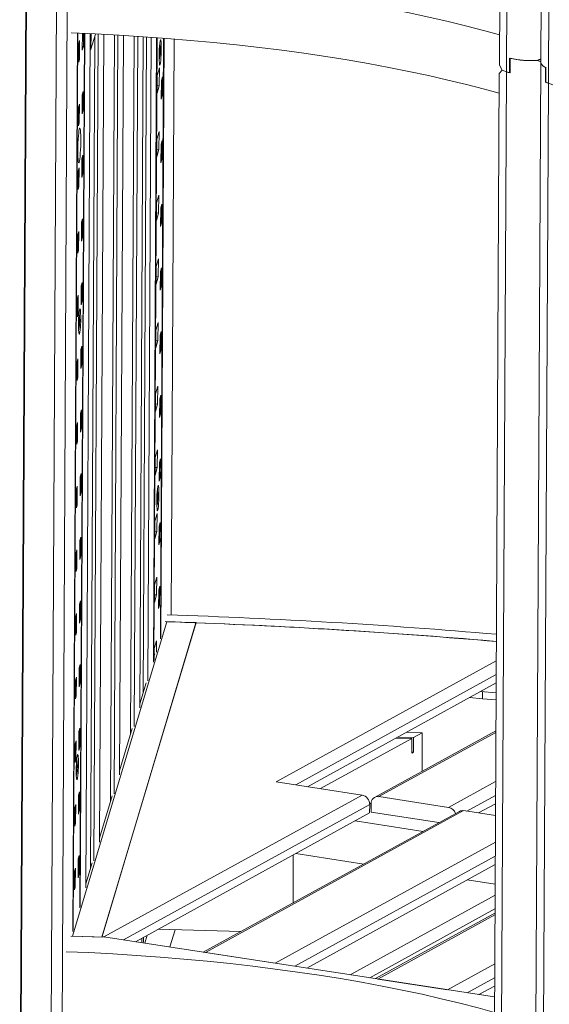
# Model space of a CAD drawing. Header units: millimetres. Extents: x 0 to 420, y 0 to 297.
# Tile 82 of 131: x 323 to 332, y 97 to 115. Entities that reach past the tile are written whole.
import ezdxf

# ---------------------------------------------------------------- set-up
doc = ezdxf.new("R2010")
doc.units = ezdxf.units.MM

msp = doc.modelspace()

# ---------------------------------------------------------------- linework, layer by layer
at = {"color": 7, "linetype": 'Continuous', "lineweight": 18}
for p, q in [((332.379, 136.478), (332.264, 114.259)), ((331.502, 114.21), (331.617, 136.276)), ((331.63, 114.089), (331.746, 136.308)), ((332.519, 136.097), (332.403, 113.879)), ((322.819, 115.743), (322.704, 93.678)), ((322.831, 115.728), (322.716, 93.659)), ((323.263, 93.141), (323.378, 115.36)), ((323.463, 93.212), (323.577, 115.277)), ((323.763, 114.797), (323.678, 98.31)), ((323.807, 98.745), (323.891, 114.792)), ((323.899, 114.791), (323.815, 98.771)), ((323.853, 114.488), (323.855, 114.793)), ((323.873, 114.792), (323.872, 114.551)), ((323.917, 99.111), (323.999, 114.787)), ((324.012, 114.786), (324.011, 114.506)), ((324.093, 114.782), (324.011, 114.506)), ((324.145, 114.78), (324.066, 99.609)), ((324.246, 114.775), (324.169, 99.953)), ((324.442, 114.765), (324.369, 100.693)), ((324.507, 114.761), (324.434, 100.84)), ((324.608, 114.755), (324.537, 101.184)), ((323.787, 114.264), (323.788, 114.609)), ((323.788, 114.609), (323.804, 114.661)), ((323.804, 114.661), (323.802, 114.316)), ((324.08, 114.737), (324.001, 99.462)), ((324.803, 114.743), (324.737, 101.924)), ((324.868, 114.739), (324.802, 102.071)), ((324.969, 114.732), (324.905, 102.415)), ((324.966, 102.692), (325.029, 114.728)), ((325.115, 114.722), (325.054, 102.913)), ((325.215, 114.715), (325.156, 103.253)), ((325.272, 114.587), (325.271, 114.588)), ((325.279, 114.644), (325.279, 114.647)), ((325.285, 103.686), (325.342, 114.706)), ((325.351, 114.705), (325.294, 103.714)), ((325.484, 104.121), (325.539, 114.69)), ((323.872, 114.551), (323.853, 114.488)), ((323.854, 114.551), (323.872, 114.551)), ((324.011, 114.506), (323.997, 114.491)), ((325.266, 114.432), (325.261, 114.365)), ((325.261, 114.36), (325.266, 114.43)), ((325.266, 114.451), (325.262, 114.438)), ((325.268, 114.436), (325.262, 114.436)), ((325.262, 114.417), (325.266, 114.432)), ((325.266, 114.432), (325.262, 114.432)), ((325.263, 114.439), (325.268, 114.439)), ((325.267, 114.455), (325.264, 114.478)), ((325.264, 114.474), (325.266, 114.451)), ((325.267, 114.455), (325.266, 114.455)), ((325.266, 114.43), (325.266, 114.356)), ((325.266, 114.43), (325.266, 114.43)), ((325.269, 114.534), (325.267, 114.528)), ((325.267, 114.528), (325.267, 114.455)), ((325.267, 114.46), (325.268, 114.46)), ((325.269, 114.458), (325.267, 114.458)), ((325.274, 114.536), (325.268, 114.46)), ((325.268, 114.46), (325.269, 114.534)), ((325.268, 114.439), (325.275, 114.461)), ((325.273, 114.398), (325.268, 114.439)), ((325.268, 114.362), (325.268, 114.436)), ((325.268, 114.436), (325.273, 114.395)), ((325.269, 114.458), (325.274, 114.534)), ((325.275, 114.48), (325.269, 114.458)), ((325.269, 114.462), (325.275, 114.461)), ((325.273, 114.399), (325.273, 114.398)), ((325.273, 114.395), (325.273, 114.398)), ((325.274, 114.534), (325.274, 114.536)), ((325.274, 114.534), (325.274, 114.534)), ((325.275, 114.461), (325.275, 114.48)), ((323.802, 114.316), (323.787, 114.264)), ((323.787, 114.316), (323.802, 114.316)), ((325.262, 114.302), (325.264, 114.304)), ((325.266, 114.356), (325.268, 114.362)), ((325.266, 114.362), (325.268, 114.362)), ((331.502, 114.21), (331.553, 114.116)), ((331.687, 114.34), (331.686, 114.072)), ((331.701, 114.068), (331.702, 114.336)), ((332.264, 114.259), (332.148, 92.04)), ((332.264, 114.312), (332.196, 114.296)), ((325.224, 113.696), (325.225, 114.022)), ((325.225, 114.022), (325.266, 114.16)), ((325.266, 114.16), (325.265, 113.834)), ((331.386, 91.992), (331.501, 114.057)), ((331.553, 114.116), (331.501, 114.057)), ((331.515, 91.87), (331.63, 114.089)), ((331.63, 114.089), (331.553, 114.116)), ((331.686, 114.072), (331.701, 114.076)), ((332.347, 114.171), (332.345, 113.903)), ((332.356, 113.898), (332.357, 114.166)), ((325.3, 113.586), (325.302, 113.931)), ((325.302, 113.931), (325.321, 113.994)), ((325.321, 113.994), (325.319, 113.649)), ((332.403, 113.879), (332.288, 91.66)), ((332.356, 113.905), (332.345, 113.903)), ((332.403, 113.879), (332.48, 113.852)), ((323.847, 113.319), (323.849, 113.664)), ((323.849, 113.664), (323.868, 113.727)), ((323.868, 113.727), (323.866, 113.382)), ((325.224, 113.835), (325.265, 113.834)), ((325.265, 113.834), (325.224, 113.696)), ((323.782, 113.441), (323.798, 113.492)), ((323.798, 113.492), (323.796, 113.147)), ((325.319, 113.649), (325.3, 113.586)), ((325.301, 113.65), (325.319, 113.649)), ((323.78, 113.096), (323.782, 113.441)), ((323.866, 113.382), (323.847, 113.319)), ((323.848, 113.383), (323.866, 113.382)), ((323.796, 113.147), (323.78, 113.096)), ((323.781, 113.148), (323.796, 113.147)), ((325.219, 112.854), (325.26, 112.991)), ((325.26, 112.991), (325.259, 112.665)), ((325.218, 112.528), (325.219, 112.854)), ((325.294, 112.418), (325.296, 112.763)), ((325.296, 112.763), (325.315, 112.826)), ((325.315, 112.826), (325.313, 112.481)), ((325.218, 112.667), (325.259, 112.665)), ((325.259, 112.665), (325.218, 112.528)), ((323.841, 112.151), (323.843, 112.496)), ((323.843, 112.496), (323.862, 112.559)), ((323.862, 112.559), (323.86, 112.214)), ((325.313, 112.481), (325.294, 112.418)), ((325.295, 112.481), (325.313, 112.481)), ((323.774, 111.928), (323.776, 112.272)), ((323.776, 112.272), (323.792, 112.324)), ((323.792, 112.324), (323.79, 111.979)), ((323.86, 112.214), (323.841, 112.151)), ((323.841, 112.214), (323.86, 112.214)), ((323.79, 111.979), (323.774, 111.928)), ((323.775, 111.979), (323.79, 111.979)), ((325.211, 111.36), (325.213, 111.685)), ((325.213, 111.685), (325.254, 111.823)), ((325.254, 111.823), (325.253, 111.497)), ((325.253, 111.497), (325.211, 111.36)), ((325.212, 111.498), (325.253, 111.497)), ((325.288, 111.25), (325.29, 111.594)), ((325.29, 111.594), (325.309, 111.657)), ((325.309, 111.657), (325.307, 111.313)), ((323.835, 110.982), (323.837, 111.327)), ((323.837, 111.327), (323.856, 111.39)), ((323.856, 111.39), (323.854, 111.045)), ((325.307, 111.313), (325.288, 111.25)), ((325.289, 111.313), (325.307, 111.313)), ((323.77, 111.104), (323.786, 111.155)), ((323.786, 111.155), (323.784, 110.811)), ((323.768, 110.759), (323.77, 111.104)), ((323.835, 111.046), (323.854, 111.045)), ((323.854, 111.045), (323.835, 110.982)), ((323.784, 110.811), (323.768, 110.759)), ((323.769, 110.811), (323.784, 110.811)), ((325.207, 110.517), (325.248, 110.654)), ((325.248, 110.654), (325.246, 110.329)), ((325.205, 110.191), (325.207, 110.517)), ((325.282, 110.081), (325.284, 110.426)), ((325.284, 110.426), (325.303, 110.489)), ((325.303, 110.489), (325.301, 110.144)), ((325.246, 110.329), (325.205, 110.191)), ((325.206, 110.33), (325.246, 110.329)), ((323.829, 109.814), (323.831, 110.159)), ((323.831, 110.159), (323.85, 110.222)), ((323.85, 110.222), (323.848, 109.877)), ((325.301, 110.144), (325.282, 110.081)), ((325.283, 110.145), (325.301, 110.144)), ((323.762, 109.591), (323.764, 109.936)), ((323.764, 109.936), (323.779, 109.987)), ((323.779, 109.987), (323.778, 109.642)), ((323.829, 109.878), (323.848, 109.877)), ((323.848, 109.877), (323.829, 109.814)), ((323.801, 109.704), (323.802, 109.706)), ((323.778, 109.642), (323.762, 109.591)), ((323.763, 109.643), (323.778, 109.642)), ((323.789, 109.51), (323.785, 109.497)), ((323.789, 109.514), (323.786, 109.538)), ((323.786, 109.533), (323.789, 109.51)), ((323.789, 109.514), (323.788, 109.514)), ((323.79, 109.588), (323.789, 109.514)), ((323.789, 109.52), (323.791, 109.52)), ((323.791, 109.518), (323.789, 109.518)), ((323.791, 109.593), (323.79, 109.588)), ((323.796, 109.595), (323.791, 109.52)), ((323.791, 109.518), (323.797, 109.593)), ((323.791, 109.52), (323.791, 109.593)), ((323.798, 109.54), (323.791, 109.518)), ((323.791, 109.499), (323.798, 109.521)), ((323.792, 109.521), (323.798, 109.521)), ((323.795, 109.646), (323.793, 109.648)), ((323.797, 109.593), (323.796, 109.595)), ((323.796, 109.593), (323.797, 109.593)), ((323.798, 109.521), (323.798, 109.54)), ((323.784, 109.477), (323.789, 109.491)), ((323.789, 109.491), (323.784, 109.424)), ((323.784, 109.419), (323.789, 109.489)), ((323.785, 109.499), (323.791, 109.499)), ((323.791, 109.495), (323.785, 109.495)), ((323.789, 109.491), (323.785, 109.491)), ((323.785, 109.361), (323.787, 109.363)), ((323.789, 109.489), (323.789, 109.415)), ((323.789, 109.489), (323.789, 109.489)), ((323.789, 109.415), (323.79, 109.421)), ((323.789, 109.421), (323.79, 109.421)), ((323.79, 109.421), (323.791, 109.495)), ((323.796, 109.458), (323.791, 109.499)), ((323.791, 109.495), (323.796, 109.454)), ((323.795, 109.458), (323.796, 109.458)), ((323.796, 109.454), (323.796, 109.458)), ((325.199, 109.023), (325.201, 109.349)), ((325.201, 109.349), (325.242, 109.486)), ((325.242, 109.486), (325.24, 109.16)), ((325.24, 109.16), (325.199, 109.023)), ((325.2, 109.161), (325.24, 109.16)), ((325.276, 108.913), (325.278, 109.258)), ((325.278, 109.258), (325.297, 109.321)), ((325.297, 109.321), (325.295, 108.976)), ((323.823, 108.646), (323.825, 108.99)), ((323.825, 108.99), (323.844, 109.053)), ((323.844, 109.053), (323.842, 108.709)), ((325.295, 108.976), (325.276, 108.913)), ((325.276, 108.976), (325.295, 108.976)), ((323.758, 108.767), (323.773, 108.819)), ((323.773, 108.819), (323.772, 108.474)), ((323.756, 108.422), (323.758, 108.767)), ((323.842, 108.709), (323.823, 108.646)), ((323.823, 108.709), (323.842, 108.709)), ((323.772, 108.474), (323.756, 108.422)), ((323.756, 108.474), (323.772, 108.474)), ((325.195, 108.18), (325.236, 108.318)), ((325.236, 108.318), (325.234, 107.992)), ((325.193, 107.855), (325.195, 108.18)), ((325.27, 107.744), (325.272, 108.089)), ((325.272, 108.089), (325.291, 108.152)), ((325.291, 108.152), (325.289, 107.807)), ((323.819, 107.822), (323.838, 107.885)), ((323.838, 107.885), (323.836, 107.54)), ((325.234, 107.992), (325.193, 107.855)), ((325.194, 107.993), (325.234, 107.992)), ((323.817, 107.477), (323.819, 107.822)), ((325.27, 107.808), (325.289, 107.807)), ((325.289, 107.807), (325.27, 107.744)), ((323.75, 107.254), (323.752, 107.599)), ((323.752, 107.599), (323.767, 107.65)), ((323.767, 107.65), (323.766, 107.305)), ((323.817, 107.541), (323.836, 107.54)), ((323.836, 107.54), (323.817, 107.477)), ((323.75, 107.306), (323.766, 107.305)), ((323.766, 107.305), (323.75, 107.254)), ((325.187, 106.686), (325.189, 107.012)), ((325.189, 107.012), (325.23, 107.149)), ((325.23, 107.149), (325.228, 106.824)), ((325.266, 106.921), (325.285, 106.984)), ((325.285, 106.984), (325.283, 106.639)), ((325.228, 106.824), (325.187, 106.686)), ((325.188, 106.825), (325.228, 106.824)), ((325.264, 106.576), (325.266, 106.921)), ((323.811, 106.309), (323.813, 106.654)), ((323.813, 106.654), (323.831, 106.717)), ((323.831, 106.717), (323.83, 106.372)), ((325.283, 106.639), (325.264, 106.576)), ((325.264, 106.639), (325.283, 106.639)), ((323.746, 106.43), (323.761, 106.482)), ((323.761, 106.482), (323.759, 106.137)), ((325.236, 106.465), (325.237, 106.468)), ((323.744, 106.086), (323.746, 106.43)), ((323.83, 106.372), (323.811, 106.309)), ((323.811, 106.372), (323.83, 106.372)), ((325.219, 106.239), (325.224, 106.253)), ((325.224, 106.253), (325.219, 106.186)), ((325.224, 106.272), (325.22, 106.259)), ((325.22, 106.261), (325.226, 106.26)), ((325.226, 106.257), (325.22, 106.257)), ((325.224, 106.253), (325.22, 106.253)), ((325.224, 106.276), (325.221, 106.3)), ((325.221, 106.295), (325.224, 106.272)), ((325.224, 106.276), (325.223, 106.276)), ((325.226, 106.355), (325.224, 106.35)), ((325.224, 106.35), (325.224, 106.276)), ((325.224, 106.282), (325.226, 106.282)), ((325.226, 106.28), (325.224, 106.28)), ((325.225, 106.183), (325.226, 106.257)), ((325.231, 106.357), (325.226, 106.282)), ((325.226, 106.28), (325.232, 106.355)), ((325.226, 106.282), (325.226, 106.355)), ((325.233, 106.302), (325.226, 106.28)), ((325.226, 106.26), (325.233, 106.283)), ((325.231, 106.22), (325.226, 106.26)), ((325.226, 106.257), (325.231, 106.216)), ((325.227, 106.283), (325.233, 106.283)), ((325.23, 106.408), (325.228, 106.41)), ((325.232, 106.355), (325.231, 106.357)), ((325.231, 106.355), (325.232, 106.355)), ((325.233, 106.283), (325.233, 106.302)), ((323.744, 106.138), (323.759, 106.137)), ((323.759, 106.137), (323.744, 106.086)), ((325.219, 106.181), (325.224, 106.251)), ((325.22, 106.123), (325.222, 106.125)), ((325.224, 106.251), (325.224, 106.177)), ((325.224, 106.251), (325.224, 106.251)), ((325.224, 106.177), (325.225, 106.183)), ((325.224, 106.183), (325.225, 106.183)), ((325.23, 106.22), (325.231, 106.22)), ((325.231, 106.216), (325.231, 106.22)), ((325.183, 105.843), (325.224, 105.981)), ((325.224, 105.981), (325.222, 105.655)), ((325.181, 105.518), (325.183, 105.843)), ((325.258, 105.408), (325.26, 105.752)), ((325.26, 105.752), (325.279, 105.815)), ((325.279, 105.815), (325.277, 105.471)), ((323.807, 105.485), (323.825, 105.548)), ((323.825, 105.548), (323.824, 105.203)), ((325.222, 105.655), (325.181, 105.518)), ((325.182, 105.656), (325.222, 105.655)), ((323.805, 105.14), (323.807, 105.485)), ((325.277, 105.471), (325.258, 105.408)), ((325.258, 105.471), (325.277, 105.471)), ((323.738, 104.917), (323.74, 105.262)), ((323.74, 105.262), (323.755, 105.313)), ((323.755, 105.313), (323.753, 104.969)), ((323.805, 105.204), (323.824, 105.203)), ((323.824, 105.203), (323.805, 105.14)), ((323.753, 104.969), (323.738, 104.917)), ((323.738, 104.969), (323.753, 104.969)), ((325.177, 104.675), (325.218, 104.812)), ((325.218, 104.812), (325.216, 104.487)), ((325.175, 104.349), (325.177, 104.675)), ((325.254, 104.584), (325.272, 104.647)), ((325.272, 104.647), (325.271, 104.302)), ((325.216, 104.487), (325.175, 104.349)), ((325.176, 104.488), (325.216, 104.487)), ((325.252, 104.239), (325.254, 104.584)), ((323.799, 103.972), (323.8, 104.317)), ((323.8, 104.317), (323.819, 104.38)), ((323.819, 104.38), (323.817, 104.035)), ((325.252, 104.303), (325.271, 104.302)), ((325.271, 104.302), (325.252, 104.239)), ((323.732, 103.749), (323.734, 104.094)), ((323.734, 104.094), (323.749, 104.145)), ((323.749, 104.145), (323.747, 103.8)), ((323.674, 98.226), (325.4, 103.997)), ((323.799, 104.036), (323.817, 104.035)), ((323.817, 104.035), (323.799, 103.972)), ((324.212, 98.21), (325.938, 103.981)), ((325.937, 103.977), (324.215, 98.218)), ((325.938, 103.981), (325.4, 103.997)), ((323.732, 103.801), (323.747, 103.8)), ((323.747, 103.8), (323.732, 103.749)), ((325.171, 103.507), (325.212, 103.644)), ((325.212, 103.644), (325.211, 103.436)), ((331.447, 103.635), (331.2, 103.656)), ((325.17, 103.299), (325.171, 103.507)), ((325.17, 103.373), (325.181, 103.409)), ((323.794, 103.148), (323.813, 103.211)), ((323.813, 103.211), (323.811, 102.867)), ((323.793, 102.804), (323.794, 103.148)), ((323.726, 102.58), (323.728, 102.925)), ((323.728, 102.925), (323.743, 102.977)), ((323.743, 102.977), (323.741, 102.632)), ((323.811, 102.867), (323.793, 102.804)), ((323.793, 102.867), (323.811, 102.867)), ((324.905, 102.488), (325.021, 102.876)), ((327.984, 100.969), (331.443, 102.872)), ((331.156, 102.714), (331.442, 102.69)), ((323.741, 102.632), (323.726, 102.58)), ((323.726, 102.632), (323.741, 102.632)), ((331.195, 102.583), (330.955, 102.603)), ((331.441, 102.563), (331.195, 102.583)), ((323.787, 101.635), (323.788, 101.98)), ((323.788, 101.98), (323.807, 102.043)), ((323.807, 102.043), (323.805, 101.698)), ((324.537, 101.257), (324.77, 102.035)), ((331.438, 101.996), (329.214, 100.773)), ((330.088, 101.959), (329.798, 101.967)), ((329.928, 101.871), (330.088, 101.959)), ((330.088, 101.959), (330.085, 101.252)), ((323.72, 101.412), (323.722, 101.757)), ((323.722, 101.757), (323.737, 101.808)), ((323.737, 101.808), (323.735, 101.463)), ((328.222, 100.933), (329.898, 101.855)), ((329.608, 101.862), (329.898, 101.855)), ((329.928, 101.871), (329.638, 101.879)), ((329.897, 101.586), (329.898, 101.855)), ((329.928, 101.871), (329.927, 101.603)), ((323.787, 101.699), (323.805, 101.698)), ((323.805, 101.698), (323.787, 101.635)), ((329.927, 101.603), (329.897, 101.604)), ((329.927, 101.603), (329.897, 101.586)), ((323.72, 101.464), (323.735, 101.463)), ((323.735, 101.463), (323.72, 101.412)), ((323.749, 101.415), (323.747, 101.409)), ((323.747, 101.409), (323.747, 101.335)), ((323.754, 101.416), (323.748, 101.341)), ((323.748, 101.341), (323.749, 101.415)), ((323.749, 101.339), (323.754, 101.414)), ((323.752, 101.467), (323.751, 101.469)), ((323.754, 101.414), (323.754, 101.416)), ((323.754, 101.414), (323.754, 101.414)), ((323.759, 101.525), (323.759, 101.528)), ((323.746, 101.312), (323.741, 101.245)), ((323.741, 101.24), (323.746, 101.31)), ((323.746, 101.332), (323.742, 101.318)), ((323.748, 101.316), (323.742, 101.316)), ((323.746, 101.312), (323.742, 101.313)), ((323.742, 101.298), (323.746, 101.312)), ((323.743, 101.32), (323.748, 101.32)), ((323.747, 101.335), (323.744, 101.359)), ((323.744, 101.355), (323.746, 101.332)), ((323.747, 101.335), (323.746, 101.335)), ((323.746, 101.31), (323.746, 101.237)), ((323.746, 101.31), (323.746, 101.31)), ((323.746, 101.237), (323.748, 101.242)), ((323.746, 101.242), (323.748, 101.242)), ((323.747, 101.341), (323.748, 101.341)), ((323.749, 101.339), (323.747, 101.339)), ((323.748, 101.32), (323.755, 101.342)), ((323.753, 101.279), (323.748, 101.32)), ((323.748, 101.242), (323.748, 101.316)), ((323.748, 101.316), (323.753, 101.275)), ((323.755, 101.361), (323.749, 101.339)), ((323.749, 101.342), (323.755, 101.342)), ((323.753, 101.275), (323.753, 101.279)), ((323.753, 101.279), (323.753, 101.279)), ((323.755, 101.342), (323.755, 101.361)), ((323.742, 101.182), (323.744, 101.184)), ((328.983, 100.815), (327.408, 101.058)), ((323.782, 100.812), (323.801, 100.875)), ((323.801, 100.875), (323.799, 100.53)), ((323.78, 100.467), (323.782, 100.812)), ((324.169, 100.027), (324.402, 100.804)), ((324.25, 98.212), (328.983, 100.815)), ((329.149, 100.659), (329.122, 100.663)), ((329.148, 100.501), (329.149, 100.655)), ((329.292, 100.786), (330.57, 100.589)), ((331.121, 100.487), (331.431, 100.657)), ((323.714, 100.244), (323.715, 100.588)), ((323.715, 100.588), (323.731, 100.64)), ((323.731, 100.64), (323.729, 100.295)), ((323.799, 100.53), (323.78, 100.467)), ((323.781, 100.53), (323.799, 100.53)), ((324.827, 98.124), (329.123, 100.487)), ((330.769, 100.516), (326.071, 97.932)), ((330.847, 100.529), (326.114, 97.926)), ((329.124, 100.64), (329.123, 100.487)), ((329.148, 100.501), (330.394, 100.31)), ((331.43, 100.439), (330.847, 100.529)), ((323.714, 100.296), (323.729, 100.295)), ((323.729, 100.295), (323.714, 100.244)), ((328.858, 100.341), (330.103, 100.149)), ((323.774, 99.298), (323.776, 99.643)), ((323.776, 99.643), (323.795, 99.706)), ((323.795, 99.706), (323.793, 99.361)), ((323.918, 99.185), (324.034, 99.573)), ((327.723, 99.717), (327.719, 98.838)), ((327.769, 99.742), (329.014, 99.55)), ((323.708, 99.075), (323.709, 99.42)), ((323.709, 99.42), (323.725, 99.471)), ((323.725, 99.471), (323.723, 99.127)), ((327.968, 97.64), (331.426, 99.542)), ((323.793, 99.361), (323.774, 99.298)), ((323.775, 99.362), (323.793, 99.361)), ((330.91, 99.258), (331.424, 99.179)), ((323.723, 99.127), (323.708, 99.075)), ((323.708, 99.127), (323.723, 99.127)), ((331.421, 98.65), (329.232, 97.446)), ((325.243, 98.353), (326.761, 98.312)), ((325.553, 98.345), (325.458, 98.027)), ((323.644, 98.227), (324.281, 98.208)), ((324.212, 98.21), (323.674, 98.226)), ((323.674, 98.226), (323.674, 98.226)), ((324.212, 98.21), (324.212, 98.21)), ((324.215, 98.218), (324.215, 98.21)), ((324.215, 98.218), (324.25, 98.212)), ((324.268, 98.208), (324.25, 98.212)), ((324.281, 98.208), (331.413, 97.11)), ((325, 98.097), (325.043, 98.243)), ((326.114, 97.926), (327.392, 97.729)), ((329.274, 97.439), (330.552, 97.242)), ((331.128, 97.154), (331.414, 97.311))]:
    msp.add_line(p, q, dxfattribs=at)
at = {"color": 8, "linetype": 'Continuous', "lineweight": 18}
for p, q in [((323.772, 114.797), (323.687, 98.34)), ((323.891, 114.792), (323.807, 98.743)), ((325.224, 114.714), (325.164, 103.281)), ((325.342, 114.706), (325.285, 103.684)), ((331.2, 103.654), (331.2, 103.656)), ((327.408, 101.058), (331.445, 103.279)), ((331.444, 103.025), (327.767, 101.003)), ((331.195, 102.711), (331.195, 102.583)), ((331.438, 101.966), (329.292, 100.786)), ((330.57, 100.589), (331.434, 101.064)), ((331.432, 100.81), (330.904, 100.52)), ((329.124, 100.64), (324.61, 98.157)), ((327.392, 97.729), (331.428, 99.948)), ((331.426, 99.695), (327.751, 97.674)), ((328.765, 97.518), (331.423, 98.979)), ((331.421, 98.725), (329.124, 97.462)), ((331.421, 98.62), (329.274, 97.439)), ((330.552, 97.242), (331.416, 97.717)), ((331.415, 97.464), (330.911, 97.187))]:
    msp.add_line(p, q, dxfattribs=at)
at = {"color": 7, "linetype": 'Continuous', "lineweight": 18, "flags": 128}
for points in [[(323.654, 115.874), (324.097, 115.855), (324.537, 115.832), (324.974, 115.805), (325.409, 115.774), (325.839, 115.738), (326.266, 115.699), (326.688, 115.655), (327.105, 115.607), (327.517, 115.556), (327.923, 115.501), (328.322, 115.442), (328.715, 115.379), (329.1, 115.312), (329.478, 115.242), (329.847, 115.168), (330.209, 115.091), (330.561, 115.011), (330.904, 114.927), (331.237, 114.84), (331.505, 114.766)], [(323.649, 114.801), (324.091, 114.783), (324.531, 114.76), (324.969, 114.732), (325.403, 114.701), (325.834, 114.665), (326.261, 114.626), (326.683, 114.582), (327.1, 114.535), (327.511, 114.483), (327.917, 114.428), (328.317, 114.369), (328.709, 114.306), (329.094, 114.24), (329.472, 114.17), (329.842, 114.096), (330.203, 114.019), (330.555, 113.938), (330.898, 113.855), (331.232, 113.768), (331.499, 113.694)], [(323.77, 112.646), (323.771, 112.714), (323.773, 112.783), (323.776, 112.85), (323.781, 112.912), (323.786, 112.965), (323.791, 113.008), (323.797, 113.039), (323.803, 113.055), (323.809, 113.056), (323.814, 113.043), (323.818, 113.015), (323.821, 112.974), (323.824, 112.922), (323.825, 112.862), (323.824, 112.795), (323.823, 112.726), (323.82, 112.658), (323.816, 112.593), (323.811, 112.535), (323.806, 112.487), (323.8, 112.45), (323.794, 112.427), (323.788, 112.418), (323.783, 112.424), (323.778, 112.445), (323.774, 112.479), (323.772, 112.526), (323.77, 112.582), (323.77, 112.646)], [(325.22, 106.125), (325.221, 106.125), (325.225, 106.134), (325.229, 106.158), (325.233, 106.194), (325.235, 106.237), (325.237, 106.284), (325.237, 106.329), (325.236, 106.367), (325.234, 106.394), (325.23, 106.407), (325.228, 106.408)], [(323.559, 97.94), (323.971, 97.923), (324.411, 97.9), (324.849, 97.872), (325.283, 97.841), (325.714, 97.805), (326.141, 97.766), (326.563, 97.722), (326.98, 97.675), (327.391, 97.623), (327.797, 97.568), (328.197, 97.509), (328.589, 97.446), (328.974, 97.38), (329.352, 97.31), (329.722, 97.236), (330.083, 97.159), (330.435, 97.078), (330.778, 96.995), (331.112, 96.908), (331.411, 96.825)]]:
    msp.add_lwpolyline(points, dxfattribs=at)
at = {"color": 8, "linetype": 'Continuous', "lineweight": 18, "flags": 128}
for points in [[(325.28, 114.659), (325.285, 114.675), (325.29, 114.677), (325.294, 114.665), (325.297, 114.641)], [(325.28, 114.221), (325.275, 114.212), (325.271, 114.217), (325.267, 114.236), (325.266, 114.246)], [(325.285, 114.246), (325.285, 114.245), (325.28, 114.221)], [(323.803, 109.718), (323.808, 109.734), (323.812, 109.736), (323.817, 109.724), (323.82, 109.7)], [(323.803, 109.281), (323.798, 109.271), (323.793, 109.276), (323.789, 109.296), (323.788, 109.305)], [(323.808, 109.305), (323.808, 109.304), (323.803, 109.281)], [(325.238, 106.48), (325.242, 106.496), (325.247, 106.498), (325.251, 106.486), (325.255, 106.462)], [(325.238, 106.043), (325.233, 106.033), (325.228, 106.038), (325.224, 106.058), (325.223, 106.067)], [(325.243, 106.067), (325.243, 106.066), (325.238, 106.043)], [(323.76, 101.539), (323.765, 101.555), (323.77, 101.557), (323.774, 101.545), (323.777, 101.521)], [(323.76, 101.102), (323.755, 101.092), (323.751, 101.097), (323.747, 101.117), (323.746, 101.126)], [(323.765, 101.126), (323.765, 101.126), (323.76, 101.102)]]:
    msp.add_lwpolyline(points, dxfattribs=at)
at = {"color": 7, "linetype": 'Continuous', "lineweight": 18}
for centre, radius, start, end in [((327.086, 114.389), 1.826, 171.4931, 184.4869), ((324.59, 114.465), 0.693, 346.5209, 10.1004), ((323.267, 114.504), 2.035, 352.7006, 3.8387), ((332.094, 116.058), 1.765, 256.6712, 273.3223), ((332.095, 116.089), 1.796, 257.3618, 273.2264), ((332.387, 114.289), 0.127, 193.6511, 256.5072), ((332.383, 114.288), 0.123, 193.6158, 252.8501), ((331.888, 114.839), 0.793, 251.0103, 255.211), ((331.899, 114.872), 0.827, 251.0756, 256.1885), ((332.567, 114.358), 0.507, 244.0934, 251.1856), ((332.577, 114.386), 0.536, 245.6122, 251.0655), ((325.609, 109.448), 1.827, 171.493, 184.4853), ((321.79, 109.564), 2.034, 352.6988, 3.8404), ((323.113, 109.524), 0.692, 346.5133, 10.1081), ((327.044, 106.21), 1.826, 171.4931, 184.4869), ((323.224, 106.326), 2.035, 352.7006, 3.8387), ((321.549, -12.385), 116.573, 85.12911, 88.10326), ((321.549, -11.162), 115.223, 85.19508, 88.09948), ((321.556, -10.179), 114.24, 85.03296, 87.80212), ((325.567, 101.269), 1.827, 171.493, 184.4853), ((323.071, 101.346), 0.692, 346.5133, 10.1081), ((321.748, 101.385), 2.034, 352.6988, 3.8404), ((328.947, 100.642), 0.177, 359.3802, 78.4007), ((329.274, 100.662), 0.125, 81.7359, 183.4767), ((330.537, 100.42), 0.172, 19.4959, 79.0706), ((330.827, 100.408), 0.122, 80.6147, 118.3845), ((326.2, 98.18), 1.254, 179.5826, 183.4218), ((323.5, 98.274), 1.479, 353.341, 357.3991)]:
    msp.add_arc(centre, radius, start, end, dxfattribs=at)
for centre, major_axis, ratio, start_param, end_param in [((332.088, 113.968), (0.588, 0.416), 0.307983, 1.059586, 1.175122), ((332.093, 114.964), (-0.473, 0.668), 0.547208, 2.402342, 2.520024)]:
    msp.add_ellipse(centre, major_axis=major_axis, ratio=ratio, start_param=start_param, end_param=end_param, dxfattribs=at)
for points, knots in [([(325.267, 114.243), (325.267, 114.243), (325.268, 114.242), (325.267, 114.245), (325.266, 114.252), (325.266, 114.256)], [0, 0, 0, 0, 0.019428, 0.462456, 1, 1, 1, 1]), ([(323.79, 109.302), (323.79, 109.302), (323.79, 109.301), (323.789, 109.305), (323.789, 109.312), (323.788, 109.315)], [0, 0, 0, 0, 0.01929, 0.462389, 1, 1, 1, 1]), ([(325.225, 106.064), (325.225, 106.064), (325.225, 106.063), (325.224, 106.067), (325.224, 106.073), (325.223, 106.077)], [0, 0, 0, 0, 0.019426, 0.462461, 1, 1, 1, 1]), ([(323.747, 101.123), (323.747, 101.123), (323.748, 101.122), (323.747, 101.126), (323.746, 101.133), (323.746, 101.136)], [0, 0, 0, 0, 0.019288, 0.462393, 1, 1, 1, 1])]:
    msp.add_open_spline(points, degree=3, knots=knots, dxfattribs=at)

doc.saveas('drawing.dxf')
